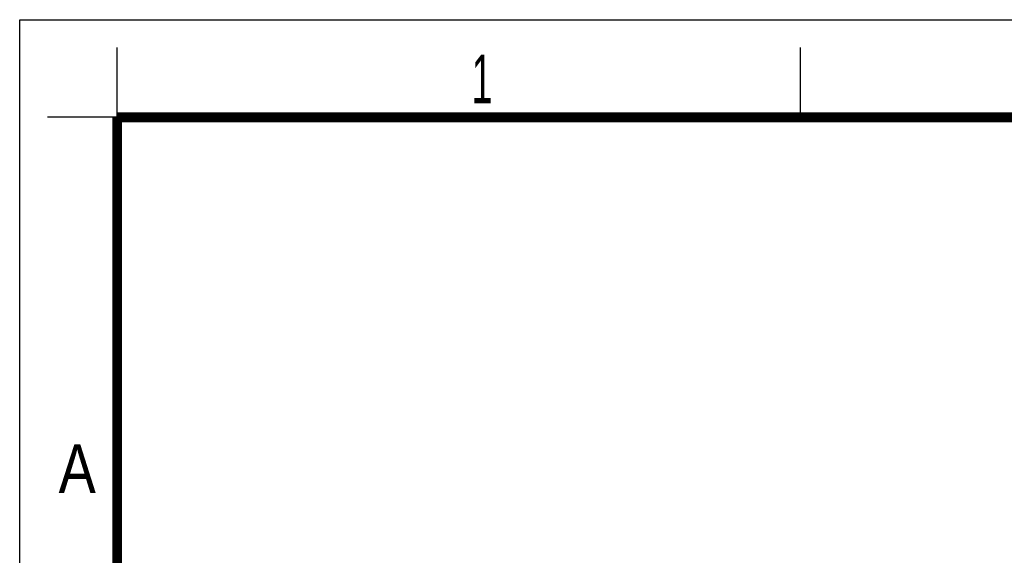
# Model space of a CAD drawing. Header units: millimetres. Extents: x 0 to 210, y 0 to 297.
# Tile 20 of 48: x 0 to 71, y 259 to 297. Entities that reach past the tile are written whole.
import ezdxf

# ---------------------------------------------------------------- set-up
doc = ezdxf.new("R2010")
doc.units = ezdxf.units.MM
doc.header["$LTSCALE"] = 19.36
doc.layers.get('0').update_dxf_attribs({"linetype": 'CONTINUOUS'})
doc.styles.add('TEXTSTYLE_2', font='txt', dxfattribs={"width": 0.75})

msp = doc.modelspace()

# ---------------------------------------------------------------- linework, layer by layer
at = {"color": 2, "linetype": 'CONTINUOUS'}
for p, q in [((0, 0), (0, 297)), ((0, 297), (210, 297)), ((7, 290), (7, 295)), ((56, 290), (56, 295)), ((7, 290), (2, 290))]:
    msp.add_line(p, q, dxfattribs=at)
at = {"color": 7, "linetype": 'CONTINUOUS', "const_width": 0.7}
for points in [[(7, 7), (7, 290)], [(7, 290), (203, 290)]]:
    msp.add_lwpolyline(points, dxfattribs=at)

# ---------------------------------------------------------------- texts
at = {"color": 5, "linetype": 'CONTINUOUS', "style": 'TEXTSTYLE_2'}
for s, width, p in [('1', 0.571429, (32.41397, 291.00048)), ('A', 0.857143, (2.78732, 263.04806))]:
    msp.add_text(s, height=3.5, dxfattribs=dict(at, width=width)).set_placement(p)

doc.saveas('drawing.dxf')
